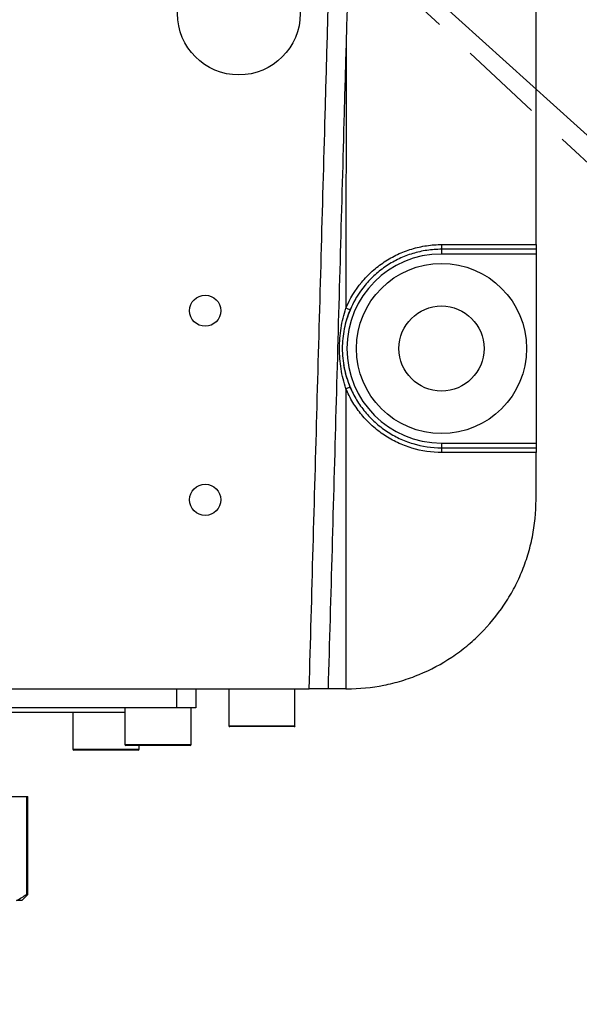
# Model space of a CAD drawing. Header units: millimetres. Extents: x 559 to 1365, y 424 to 1103.
# Tile 59 of 85: x 1169.09 to 1177.55, y 921.58 to 936.46. Entities that reach past the tile are written whole.
import ezdxf

# ---------------------------------------------------------------- set-up
doc = ezdxf.new("R2010")
doc.units = ezdxf.units.MM
doc.linetypes.add('ACISOTGL', pattern=[3, 2, -1])
doc.linetypes.add('HIDDEN', pattern=[1.905, 1.27, -0.635])
doc.layers.add('虚线层', color=7, linetype='HIDDEN', lineweight=25)

msp = doc.modelspace()

# ---------------------------------------------------------------- linework, layer by layer
at = {"color": 7, "linetype": 'Continuous', "lineweight": 25}
for p, q in [((1176.8933, 933.0601), (1176.8933, 951.3449)), ((1176.8933, 932.9887), (1175.4648, 932.9887)), ((1175.4704, 933.0601), (1176.8933, 933.0601)), ((1176.8933, 932.9887), (1176.8933, 932.9172)), ((1176.8933, 932.9172), (1175.4629, 932.9172)), ((1176.8933, 932.9172), (1176.8933, 930.0602)), ((1174.0202, 930.8818), (1174.017, 926.3461)), ((1175.4629, 930.0602), (1176.8933, 930.0602)), ((1176.8933, 930.0602), (1176.8933, 929.9888)), ((1175.4648, 929.9888), (1176.8933, 929.9888)), ((1176.8933, 929.9174), (1175.4704, 929.9174)), ((1176.8933, 929.2031), (1176.8933, 929.9174)), ((1156.0373, 926.3461), (1173.4648, 926.3461)), ((1171.465, 926.0604), (1171.465, 926.3461)), ((1171.7507, 926.3461), (1171.7507, 926.0604)), ((1172.2507, 926.3461), (1172.2507, 925.789)), ((1173.2506, 925.789), (1173.2506, 926.3461)), ((1174.017, 926.3461), (1174.0363, 926.3461)), ((1171.465, 926.0604), (1166.8938, 926.0604)), ((1170.6793, 925.989), (1167.3938, 925.989)), ((1169.8937, 925.989), (1169.8937, 925.4319)), ((1170.6793, 926.0604), (1170.6793, 925.5033)), ((1171.7507, 926.0604), (1171.465, 926.0604)), ((1171.6793, 925.5033), (1171.6793, 926.0604)), ((1173.2364, 925.7747), (1172.265, 925.7747)), ((1170.8793, 925.4176), (1169.908, 925.4176)), ((1171.665, 925.489), (1170.6936, 925.489)), ((1170.8936, 925.4319), (1170.8936, 925.489)), ((1168.3742, 924.7176), (1169.1907, 924.7176)), ((1169.1907, 924.7176), (1169.1907, 923.2391)), ((1169.1907, 924.7176), (1169.2151, 924.7176)), ((1169.2151, 923.2391), (1169.2151, 924.7176)), ((1169.1223, 923.1463), (1169.2151, 923.2391)), ((1169.2151, 923.2391), (1169.1907, 923.2391)), ((1169.1223, 923.1463), (1169.0402, 923.1463))]:
    msp.add_line(p, q, dxfattribs=at)
at = {"color": 7, "linetype": 'Continuous', "lineweight": 18}
for q in [(1244.3712, 874.6549), (1249.6173, 869.9312)]:
    msp.add_line((1164.7511, 946.3451), q, dxfattribs=at)
at = {"color": 7, "linetype": 'HIDDEN', "lineweight": 25}
msp.add_line((1164.7511, 946.3451), (1248.2564, 868.4752), dxfattribs=at)
at = {"color": 8, "linetype": 'Continuous', "lineweight": 25}
for p, q in [((1174.024, 936.1605), (1174.0211, 932.0977)), ((1172.2507, 925.789), (1173.2506, 925.789)), ((1169.8937, 925.4319), (1170.8936, 925.4319)), ((1170.6793, 925.5033), (1171.6793, 925.5033))]:
    msp.add_line(p, q, dxfattribs=at)
at = {"color": 7, "linetype": 'Continuous', "lineweight": 25}
for centre, radius in [((1172.4025, 936.5518), 0.9285), ((1175.4648, 931.4887), 1.2856), ((1171.8936, 932.0601), 0.2357), ((1175.4648, 931.4887), 0.6428), ((1171.8936, 929.2031), 0.2357)]:
    msp.add_circle(centre, radius, dxfattribs=at)
at = {"color": 7, "linetype": 'Continuous', "lineweight": 18}
for radius, start, end in [(123.0653, 318, 222), (114.28, 316.394071, 223.605929), (30.3556, 317, 223)]:
    msp.add_arc((1164.7511, 946.3451), radius, start, end, dxfattribs=at)
at = {"color": 7, "linetype": 'Continuous', "lineweight": 25}
for centre, radius, start, end in [((1176.1465, 932.9351), 0.6838, 175.50564, 181.49539), ((1175.2378, 933.0423), 0.2333, 346.69841, 4.36263), ((1175.4629, 931.4887), 1.4285, 90, 270), ((1175.4648, 931.4887), 1.4999, 150.06626, 164.96782), ((1173.7936, 931.5152), 0.6253, 62.52784, 68.66991), ((1175.4648, 931.4887), 1.4999, 189.46872, 206.16034), ((1173.7928, 931.4666), 0.6274, 291.25397, 297.37492), ((1176.1465, 930.0424), 0.6838, 178.50461, 184.49436), ((1175.2378, 929.9351), 0.2333, 355.63737, 13.30159), ((1172.265, 925.789), 0.0143, 180, 270), ((1173.2364, 925.789), 0.0143, 270, 0), ((1169.908, 925.4319), 0.0143, 180, 270), ((1170.6936, 925.5033), 0.0143, 180, 270), ((1170.8793, 925.4319), 0.0143, 270, 0), ((1171.665, 925.5033), 0.0143, 270, 0)]:
    msp.add_arc(centre, radius, start, end, dxfattribs=at)
for points, knots in [([(1173.4648, 926.3461), (1173.5057, 927.7691), (1173.5448, 929.1921), (1173.6239, 932.038), (1173.6634, 933.461), (1173.7821, 937.7299), (1173.8609, 940.5759), (1173.9396, 943.4218)], [0, 0, 0, 0, 0.25, 0.25, 0.5, 0.5, 1, 1, 1, 1]), ([(1174.2194, 943.2181), (1174.1417, 940.4061), (1174.0639, 937.5941), (1173.9468, 933.3761), (1173.9078, 931.9701), (1173.8296, 929.1581), (1173.791, 927.7521), (1173.7506, 926.3461)], [0, 0, 0, 0, 0.5, 0.5, 0.75, 0.75, 1, 1, 1, 1]), ([(1174.0211, 932.0977), (1174.0812, 932.2407), (1174.1606, 932.3714), (1174.2834, 932.5198), (1174.3093, 932.5488), (1174.3627, 932.6045), (1174.3903, 932.6312), (1174.4757, 932.708), (1174.5361, 932.7548), (1174.6637, 932.8396), (1174.7316, 932.8779), (1174.8706, 932.9432), (1174.9419, 932.9706), (1175.0881, 933.0148), (1175.1632, 933.0317), (1175.3161, 933.0544), (1175.393, 933.0601), (1175.4704, 933.0601)], [0, 0, 0, 0, 0.25, 0.25, 0.3125, 0.3125, 0.375, 0.375, 0.5, 0.5, 0.625, 0.625, 0.75, 0.75, 0.875, 0.875, 1, 1, 1, 1]), ([(1175.4648, 932.9887), (1175.391, 932.9887), (1175.3176, 932.9832), (1175.1717, 932.9616), (1175.1, 932.9454), (1174.9606, 932.9032), (1174.8925, 932.8771), (1174.7599, 932.8147), (1174.6952, 932.7782), (1174.5734, 932.6972), (1174.5158, 932.6526), (1174.4343, 932.5792), (1174.408, 932.5538), (1174.357, 932.5006), (1174.3323, 932.4729), (1174.2152, 932.3313), (1174.1395, 932.2065), (1174.0821, 932.07)], [0, 0, 0, 0, 0.125, 0.125, 0.25, 0.25, 0.375, 0.375, 0.5, 0.5, 0.625, 0.625, 0.6875, 0.6875, 0.75, 0.75, 1, 1, 1, 1]), ([(1176.8933, 933.0601), (1176.8933, 933.0412), (1176.8933, 933.0227), (1176.8933, 932.9964), (1176.8933, 932.9887), (1176.8933, 932.9887)], [0, 0, 0, 0, 0.5, 0.5, 1, 1, 1, 1]), ([(1174.0202, 930.8818), (1173.9873, 930.9803), (1173.9631, 931.0801), (1173.9389, 931.2323), (1173.9328, 931.2834), (1173.9247, 931.3864), (1173.9227, 931.4383), (1173.9228, 931.5929), (1173.931, 931.6953), (1173.9635, 931.8985), (1173.988, 931.9994), (1174.0211, 932.0977)], [0, 0, 0, 0, 0.25, 0.25, 0.375, 0.375, 0.5, 0.5, 0.75, 0.75, 1, 1, 1, 1]), ([(1174.0821, 932.07), (1174.0627, 932.0239), (1174.0457, 931.977), (1174.0165, 931.8818), (1174.0042, 931.8334), (1173.9749, 931.688), (1173.965, 931.59), (1173.9648, 931.4413), (1173.9672, 931.3911), (1173.977, 931.2919), (1173.9844, 931.2429), (1174.0038, 931.1458), (1174.0159, 931.0978), (1174.0449, 931.0027), (1174.0619, 930.9556), (1174.0813, 930.9094)], [0, 0, 0, 0, 0.125, 0.125, 0.25, 0.25, 0.5, 0.5, 0.625, 0.625, 0.75, 0.75, 0.875, 0.875, 1, 1, 1, 1]), ([(1174.0813, 930.9094), (1174.1099, 930.841), (1174.1434, 930.7752), (1174.2201, 930.6485), (1174.2629, 930.5885), (1174.356, 930.4759), (1174.4066, 930.4232), (1174.5158, 930.3249), (1174.5746, 930.2793), (1174.6966, 930.1984), (1174.7602, 930.1626), (1174.8594, 930.1159), (1174.8931, 930.1016), (1174.9619, 930.0752), (1174.9969, 930.0632), (1175.1728, 930.0102), (1175.317, 929.9888), (1175.4648, 929.9888)], [0, 0, 0, 0, 0.125, 0.125, 0.25, 0.25, 0.375, 0.375, 0.5, 0.5, 0.625, 0.625, 0.6875, 0.6875, 0.75, 0.75, 1, 1, 1, 1]), ([(1175.4704, 929.9174), (1175.3155, 929.9174), (1175.1643, 929.9398), (1174.98, 929.9953), (1174.9432, 930.0078), (1174.8712, 930.0355), (1174.8358, 930.0506), (1174.7319, 930.0994), (1174.6652, 930.1369), (1174.5374, 930.2217), (1174.4757, 930.2694), (1174.3613, 930.3724), (1174.3083, 930.4277), (1174.2106, 930.5456), (1174.1658, 930.6085), (1174.0854, 930.7412), (1174.0502, 930.8102), (1174.0202, 930.8818)], [0, 0, 0, 0, 0.25, 0.25, 0.3125, 0.3125, 0.375, 0.375, 0.5, 0.5, 0.625, 0.625, 0.75, 0.75, 0.875, 0.875, 1, 1, 1, 1]), ([(1176.8933, 929.9888), (1176.8933, 929.9888), (1176.8933, 929.9811), (1176.8933, 929.9548), (1176.8933, 929.9363), (1176.8933, 929.9174)], [0, 0, 0, 0, 0.5, 0.5, 1, 1, 1, 1]), ([(1174.0363, 926.3461), (1174.2248, 926.3461), (1174.4101, 926.3646), (1174.6836, 926.4189), (1174.7739, 926.4414), (1174.9531, 926.4956), (1175.0422, 926.5274), (1175.3014, 926.6347), (1175.4654, 926.7222), (1175.6981, 926.8773), (1175.7736, 926.9331), (1175.9193, 927.0524), (1175.9886, 927.1151), (1176.1863, 927.3125), (1176.3047, 927.4561), (1176.4615, 927.6899), (1176.5103, 927.7711), (1176.5987, 927.936), (1176.6785, 928.1044), (1176.7416, 928.2797), (1176.7962, 928.4585), (1176.8193, 928.55), (1176.8748, 928.8273), (1176.8933, 929.0142), (1176.8933, 929.2031)], [0, 0, 0, 0, 0.125, 0.125, 0.1875, 0.1875, 0.25, 0.25, 0.375, 0.375, 0.4375, 0.4375, 0.5, 0.5, 0.625, 0.625, 0.6875, 0.6875, 0.75, 0.8125, 0.8125, 0.875, 0.875, 1, 1, 1, 1]), ([(1173.7506, 926.3461), (1173.7506, 926.3461), (1173.7488, 926.3461), (1173.7415, 926.3461), (1173.736, 926.3461), (1173.7217, 926.3461), (1173.7129, 926.3461), (1173.6922, 926.3461), (1173.6801, 926.3461), (1173.6406, 926.3461), (1173.6088, 926.3461), (1173.54, 926.3461), (1173.5025, 926.3461), (1173.4648, 926.3461)], [0, 0, 0, 0, 0.125, 0.125, 0.25, 0.25, 0.375, 0.375, 0.5, 0.5, 0.75, 0.75, 1, 1, 1, 1]), ([(1174.017, 926.3461), (1173.999, 926.3461), (1173.9814, 926.3461), (1173.947, 926.3461), (1173.93, 926.3461), (1173.8975, 926.3461), (1173.8823, 926.3461), (1173.8535, 926.3461), (1173.8398, 926.3461), (1173.8154, 926.3461), (1173.8045, 926.3461), (1173.7854, 926.3461), (1173.7772, 926.3461), (1173.7575, 926.3461), (1173.7506, 926.3461), (1173.7506, 926.3461)], [0, 0, 0, 0, 0.125, 0.125, 0.25, 0.25, 0.375, 0.375, 0.5, 0.5, 0.625, 0.625, 0.75, 0.75, 1, 1, 1, 1]), ([(1169.0402, 923.1463), (1169.0681, 923.1611), (1169.119, 923.188), (1169.1684, 923.2232), (1169.1907, 923.2391)], [0, 0, 0, 0, 0.5485234, 1, 1, 1, 1])]:
    msp.add_open_spline(points, degree=3, knots=knots, dxfattribs=at)
at = {"layer": '虚线层', "color": 7, "linetype": 'ACISOTGL'}
msp.add_circle((1164.7511, 946.3451), 60.7112, dxfattribs=at)
at = {"layer": '虚线层', "color": 7}
msp.add_circle((1164.7511, 946.3451), 28.9689, dxfattribs=at)

doc.saveas('drawing.dxf')
